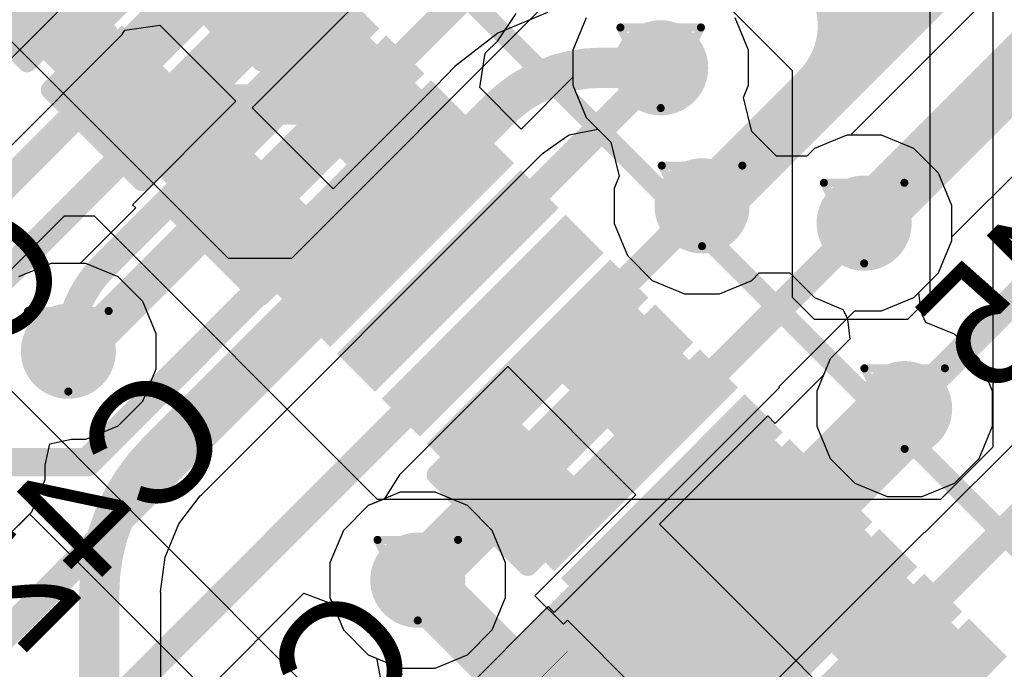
# Model space of a CAD drawing. Header units: inches. Extents: x 0 to 12.2, y 0 to 7.
# Tile 44 of 154: x 1.909 to 2.154, y 1.994 to 2.156. Entities that reach past the tile are written whole.
import ezdxf

# ---------------------------------------------------------------- set-up
doc = ezdxf.new("R2010")
doc.units = ezdxf.units.IN
doc.header["$MEASUREMENT"] = 0
for name, color, linetype in [('Bottom Layer', 5, 'Continuous'), ('Bottom Overlay', 54, 'Continuous'), ('Bottom Paste', 16, 'Continuous'), ('Bottom Solder', 6, 'Continuous'), ('Drill Drawing', 1, 'Continuous'), ('Layer 1', 16, 'Continuous'), ('Layer 2', 76, 'Continuous'), ('Top Layer', 1, 'Continuous'), ('Top Overlay', 2, 'Continuous'), ('Top Paste', 8, 'Continuous'), ('Top Solder', 216, 'Continuous'), ('Via Holes', 16, 'Continuous')]:
    doc.layers.add(name, color=color, linetype=linetype)
doc.styles.add('Arial', font='txt', dxfattribs={"height": 0.2})

# ---------------------------------------------------------------- blocks, each defined once
blk = doc.blocks.new('LQFP_128_EP_14_14__28')
at = {"layer": 'Top Layer'}
for points in [[(-0.02756, -0.26967), (-0.01968, -0.26967), (-0.01968, -0.32873), (-0.02756, -0.32873)], [(-0.01181, -0.26967), (-0.00393, -0.26967), (-0.00393, -0.32873), (-0.01181, -0.32873)], [(0.00393, -0.26967), (0.01181, -0.26967), (0.01181, -0.32873), (0.00393, -0.32873)], [(0.01968, -0.26967), (0.02756, -0.26967), (0.02756, -0.32873), (0.01968, -0.32873)], [(0.03543, -0.26967), (0.04331, -0.26967), (0.04331, -0.32873), (0.03543, -0.32873)], [(0.05116, -0.26967), (0.05904, -0.26967), (0.05904, -0.32873), (0.05116, -0.32873)], [(0.06693, -0.26967), (0.07481, -0.26967), (0.07481, -0.32873), (0.06693, -0.32873)], [(0.08266, -0.26967), (0.09054, -0.26967), (0.09054, -0.32873), (0.08266, -0.32873)], [(0.09842, -0.26967), (0.1063, -0.26967), (0.1063, -0.32873), (0.09842, -0.32873)], [(0.11416, -0.26967), (0.12204, -0.26967), (0.12204, -0.32873), (0.11416, -0.32873)], [(0.12992, -0.26967), (0.1378, -0.26967), (0.1378, -0.32873), (0.12992, -0.32873)], [(0.14566, -0.26967), (0.15354, -0.26967), (0.15354, -0.32873), (0.14566, -0.32873)], [(0.16141, -0.26967), (0.16929, -0.26967), (0.16929, -0.32873), (0.16141, -0.32873)], [(0.17716, -0.26967), (0.18504, -0.26967), (0.18504, -0.32873), (0.17716, -0.32873)], [(0.19291, -0.26967), (0.20079, -0.26967), (0.20079, -0.32873), (0.19291, -0.32873)], [(0.20866, -0.26967), (0.21654, -0.26967), (0.21654, -0.32873), (0.20866, -0.32873)], [(0.22441, -0.26967), (0.23229, -0.26967), (0.23229, -0.32873), (0.22441, -0.32873)], [(0.24016, -0.26967), (0.24804, -0.26967), (0.24804, -0.32873), (0.24016, -0.32873)]]:
    blk.add_hatch(color=1, dxfattribs=at).paths.add_polyline_path(points)
at = {"layer": 'Top Paste'}
for points in [[(-0.02756, -0.26967), (-0.01968, -0.26967), (-0.01968, -0.32873), (-0.02756, -0.32873)], [(-0.01181, -0.26967), (-0.00393, -0.26967), (-0.00393, -0.32873), (-0.01181, -0.32873)], [(0.00393, -0.26967), (0.01181, -0.26967), (0.01181, -0.32873), (0.00393, -0.32873)], [(0.01968, -0.26967), (0.02756, -0.26967), (0.02756, -0.32873), (0.01968, -0.32873)], [(0.03543, -0.26967), (0.04331, -0.26967), (0.04331, -0.32873), (0.03543, -0.32873)], [(0.05116, -0.26967), (0.05904, -0.26967), (0.05904, -0.32873), (0.05116, -0.32873)], [(0.06693, -0.26967), (0.07481, -0.26967), (0.07481, -0.32873), (0.06693, -0.32873)], [(0.08266, -0.26967), (0.09054, -0.26967), (0.09054, -0.32873), (0.08266, -0.32873)], [(0.09842, -0.26967), (0.1063, -0.26967), (0.1063, -0.32873), (0.09842, -0.32873)], [(0.11416, -0.26967), (0.12204, -0.26967), (0.12204, -0.32873), (0.11416, -0.32873)], [(0.12992, -0.26967), (0.1378, -0.26967), (0.1378, -0.32873), (0.12992, -0.32873)], [(0.14566, -0.26967), (0.15354, -0.26967), (0.15354, -0.32873), (0.14566, -0.32873)], [(0.16141, -0.26967), (0.16929, -0.26967), (0.16929, -0.32873), (0.16141, -0.32873)], [(0.17716, -0.26967), (0.18504, -0.26967), (0.18504, -0.32873), (0.17716, -0.32873)], [(0.19291, -0.26967), (0.20079, -0.26967), (0.20079, -0.32873), (0.19291, -0.32873)], [(0.20866, -0.26967), (0.21654, -0.26967), (0.21654, -0.32873), (0.20866, -0.32873)], [(0.22441, -0.26967), (0.23229, -0.26967), (0.23229, -0.32873), (0.22441, -0.32873)], [(0.24016, -0.26967), (0.24804, -0.26967), (0.24804, -0.32873), (0.24016, -0.32873)]]:
    blk.add_hatch(color=8, dxfattribs=at).paths.add_polyline_path(points)
at = {"layer": 'Top Solder'}
for points in [[(-0.04606, -0.26692), (-0.03268, -0.26692), (-0.03268, -0.33148), (-0.04606, -0.33148)], [(-0.03031, -0.26692), (-0.01693, -0.26692), (-0.01693, -0.33148), (-0.03031, -0.33148)], [(-0.01456, -0.26692), (-0.00118, -0.26692), (-0.00118, -0.33148), (-0.01456, -0.33148)], [(0.00118, -0.26692), (0.01456, -0.26692), (0.01456, -0.33148), (0.00118, -0.33148)], [(0.01693, -0.26692), (0.03031, -0.26692), (0.03031, -0.33148), (0.01693, -0.33148)], [(0.03268, -0.26692), (0.04606, -0.26692), (0.04606, -0.33148), (0.03268, -0.33148)], [(0.04841, -0.26692), (0.06179, -0.26692), (0.06179, -0.33148), (0.04841, -0.33148)], [(0.06418, -0.26692), (0.07756, -0.26692), (0.07756, -0.33148), (0.06418, -0.33148)], [(0.07991, -0.26692), (0.09329, -0.26692), (0.09329, -0.33148), (0.07991, -0.33148)], [(0.09567, -0.26692), (0.10905, -0.26692), (0.10905, -0.33148), (0.09567, -0.33148)], [(0.11141, -0.26692), (0.12479, -0.26692), (0.12479, -0.33148), (0.11141, -0.33148)], [(0.12717, -0.26692), (0.14055, -0.26692), (0.14055, -0.33148), (0.12717, -0.33148)], [(0.14291, -0.26692), (0.15629, -0.26692), (0.15629, -0.33148), (0.14291, -0.33148)], [(0.15866, -0.26692), (0.17204, -0.26692), (0.17204, -0.33148), (0.15866, -0.33148)], [(0.17441, -0.26692), (0.18779, -0.26692), (0.18779, -0.33148), (0.17441, -0.33148)], [(0.19016, -0.26692), (0.20354, -0.26692), (0.20354, -0.33148), (0.19016, -0.33148)], [(0.20591, -0.26692), (0.21929, -0.26692), (0.21929, -0.33148), (0.20591, -0.33148)], [(0.22166, -0.26692), (0.23504, -0.26692), (0.23504, -0.33148), (0.22166, -0.33148)], [(0.23741, -0.26692), (0.25079, -0.26692), (0.25079, -0.33148), (0.23741, -0.33148)]]:
    blk.add_hatch(color=216, dxfattribs=at).paths.add_polyline_path(points)
at = {"layer": 'Top Overlay', "const_width": 0.005}
blk.add_lwpolyline([(-0.24606, -0.24606), (0.24606, -0.24606)], dxfattribs=at)
blk = doc.blocks.new('R___0402_B_143')
at = {"layer": 'Bottom Layer'}
for points in [[(-0.0095, 0.0125), (-0.0095, -0.0125), (-0.0275, -0.0125), (-0.0275, 0.0125)], [(0.0275, 0.0125), (0.0275, -0.0125), (0.0095, -0.0125), (0.0095, 0.0125)]]:
    blk.add_hatch(color=5, dxfattribs=at).paths.add_polyline_path(points)
at = {"layer": 'Bottom Paste'}
for points in [[(-0.0095, 0.0125), (-0.0095, -0.0125), (-0.0275, -0.0125), (-0.0275, 0.0125)], [(0.0275, 0.0125), (0.0275, -0.0125), (0.0095, -0.0125), (0.0095, 0.0125)]]:
    blk.add_hatch(color=16, dxfattribs=at).paths.add_polyline_path(points)
at = {"layer": 'Bottom Solder'}
for points in [[(-0.00733, 0.01467), (-0.00733, -0.01467), (-0.02967, -0.01467), (-0.02967, 0.01467)], [(0.02967, 0.01467), (0.02967, -0.01467), (0.00733, -0.01467), (0.00733, 0.01467)]]:
    blk.add_hatch(color=6, dxfattribs=at).paths.add_polyline_path(points)
at = {"layer": 'Bottom Overlay'}
for points, const_width in [([(-0.031, 0.016), (0.031, 0.016)], 0.005), ([(-0.031, 0.016), (-0.031, -0.016)], 0.005), ([(0.031, 0.016), (0.031, -0.016)], 0.005), ([(-0.032, 0.017), (0.032, 0.017)], 0.000127), ([(-0.031, -0.016), (0.031, -0.016)], 0.005)]:
    blk.add_lwpolyline(points, dxfattribs=dict(at, const_width=const_width))
for points, const_width in [([(-0.03225, 0.016, 1), (-0.02975, 0.016, 1)], 0.0025), ([(-0.03225, 0.016, 1), (-0.02975, 0.016, 1)], 0.0025), ([(0.02975, 0.016, 1), (0.03225, 0.016, 1)], 0.0025), ([(0.02975, 0.016, 1), (0.03225, 0.016, 1)], 0.0025), ([(-0.03203, 0.017, 1), (-0.03197, 0.017, 1)], 0.0000635), ([(0.03197, 0.017, 1), (0.03203, 0.017, 1)], 0.0000635), ([(-0.03225, -0.016, 1), (-0.02975, -0.016, 1)], 0.0025), ([(-0.03225, -0.016, 1), (-0.02975, -0.016, 1)], 0.0025), ([(0.02975, -0.016, 1), (0.03225, -0.016, 1)], 0.0025), ([(0.02975, -0.016, 1), (0.03225, -0.016, 1)], 0.0025)]:
    blk.add_lwpolyline(points, format="xyb", close=True, dxfattribs=dict(at, const_width=const_width))
blk = doc.blocks.new('R___0402_B_145')
at = {"layer": 'Bottom Layer'}
for points in [[(-0.0095, 0.0125), (-0.0095, -0.0125), (-0.0275, -0.0125), (-0.0275, 0.0125)], [(0.0275, 0.0125), (0.0275, -0.0125), (0.0095, -0.0125), (0.0095, 0.0125)]]:
    blk.add_hatch(color=5, dxfattribs=at).paths.add_polyline_path(points)
at = {"layer": 'Bottom Paste'}
for points in [[(-0.0095, 0.0125), (-0.0095, -0.0125), (-0.0275, -0.0125), (-0.0275, 0.0125)], [(0.0275, 0.0125), (0.0275, -0.0125), (0.0095, -0.0125), (0.0095, 0.0125)]]:
    blk.add_hatch(color=16, dxfattribs=at).paths.add_polyline_path(points)
at = {"layer": 'Bottom Solder'}
for points in [[(-0.00733, 0.01467), (-0.00733, -0.01467), (-0.02967, -0.01467), (-0.02967, 0.01467)], [(0.02967, 0.01467), (0.02967, -0.01467), (0.00733, -0.01467), (0.00733, 0.01467)]]:
    blk.add_hatch(color=6, dxfattribs=at).paths.add_polyline_path(points)
at = {"layer": 'Bottom Overlay'}
for points, const_width in [([(-0.031, 0.016), (0.031, 0.016)], 0.005), ([(-0.031, 0.016), (-0.031, -0.016)], 0.005), ([(0.031, 0.016), (0.031, -0.016)], 0.005), ([(-0.032, 0.017), (0.032, 0.017)], 0.000127), ([(-0.031, -0.016), (0.031, -0.016)], 0.005)]:
    blk.add_lwpolyline(points, dxfattribs=dict(at, const_width=const_width))
for points, const_width in [([(-0.03225, 0.016, 1), (-0.02975, 0.016, 1)], 0.0025), ([(-0.03225, 0.016, 1), (-0.02975, 0.016, 1)], 0.0025), ([(0.02975, 0.016, 1), (0.03225, 0.016, 1)], 0.0025), ([(0.02975, 0.016, 1), (0.03225, 0.016, 1)], 0.0025), ([(-0.03203, 0.017, 1), (-0.03197, 0.017, 1)], 0.0000635), ([(0.03197, 0.017, 1), (0.03203, 0.017, 1)], 0.0000635), ([(-0.03225, -0.016, 1), (-0.02975, -0.016, 1)], 0.0025), ([(-0.03225, -0.016, 1), (-0.02975, -0.016, 1)], 0.0025), ([(0.02975, -0.016, 1), (0.03225, -0.016, 1)], 0.0025), ([(0.02975, -0.016, 1), (0.03225, -0.016, 1)], 0.0025)]:
    blk.add_lwpolyline(points, format="xyb", close=True, dxfattribs=dict(at, const_width=const_width))
blk = doc.blocks.new('C___0402_B_309')
at = {"layer": 'Bottom Layer'}
for points in [[(-0.0095, 0.0125), (-0.0095, -0.0125), (-0.0275, -0.0125), (-0.0275, 0.0125)], [(0.0275, 0.0125), (0.0275, -0.0125), (0.0095, -0.0125), (0.0095, 0.0125)]]:
    blk.add_hatch(color=5, dxfattribs=at).paths.add_polyline_path(points)
at = {"layer": 'Bottom Paste'}
for points in [[(-0.0095, 0.0125), (-0.0095, -0.0125), (-0.0275, -0.0125), (-0.0275, 0.0125)], [(0.0275, 0.0125), (0.0275, -0.0125), (0.0095, -0.0125), (0.0095, 0.0125)]]:
    blk.add_hatch(color=16, dxfattribs=at).paths.add_polyline_path(points)
at = {"layer": 'Bottom Solder'}
for points in [[(-0.00714, 0.01486), (-0.00714, -0.01486), (-0.02986, -0.01486), (-0.02986, 0.01486)], [(0.02986, 0.01486), (0.02986, -0.01486), (0.00714, -0.01486), (0.00714, 0.01486)]]:
    blk.add_hatch(color=6, dxfattribs=at).paths.add_polyline_path(points)
at = {"layer": 'Bottom Overlay', "const_width": 0.005}
for points in [[(-0.031, 0.016), (-0.011, 0.016)], [(-0.031, 0.016), (-0.031, -0.016)], [(0.011, 0.016), (0.031, 0.016)], [(0.031, 0.016), (0.031, -0.016)], [(-0.031, -0.016), (-0.011, -0.016)], [(0.011, -0.016), (0.031, -0.016)]]:
    blk.add_lwpolyline(points, dxfattribs=at)
at = {"layer": 'Bottom Overlay', "const_width": 0.0025}
for points in [[(-0.03225, 0.016, 1), (-0.02975, 0.016, 1)], [(-0.03225, 0.016, 1), (-0.02975, 0.016, 1)], [(-0.01225, 0.016, 1), (-0.00975, 0.016, 1)], [(0.00975, 0.016, 1), (0.01225, 0.016, 1)], [(0.02975, 0.016, 1), (0.03225, 0.016, 1)], [(0.02975, 0.016, 1), (0.03225, 0.016, 1)], [(-0.03225, -0.016, 1), (-0.02975, -0.016, 1)], [(-0.03225, -0.016, 1), (-0.02975, -0.016, 1)], [(-0.01225, -0.016, 1), (-0.00975, -0.016, 1)], [(0.00975, -0.016, 1), (0.01225, -0.016, 1)], [(0.02975, -0.016, 1), (0.03225, -0.016, 1)], [(0.02975, -0.016, 1), (0.03225, -0.016, 1)]]:
    blk.add_lwpolyline(points, format="xyb", close=True, dxfattribs=at)
blk = doc.blocks.new('C___0402_B_310')
at = {"layer": 'Bottom Layer'}
for points in [[(-0.0095, 0.0125), (-0.0095, -0.0125), (-0.0275, -0.0125), (-0.0275, 0.0125)], [(0.0275, 0.0125), (0.0275, -0.0125), (0.0095, -0.0125), (0.0095, 0.0125)]]:
    blk.add_hatch(color=5, dxfattribs=at).paths.add_polyline_path(points)
at = {"layer": 'Bottom Paste'}
for points in [[(-0.0095, 0.0125), (-0.0095, -0.0125), (-0.0275, -0.0125), (-0.0275, 0.0125)], [(0.0275, 0.0125), (0.0275, -0.0125), (0.0095, -0.0125), (0.0095, 0.0125)]]:
    blk.add_hatch(color=16, dxfattribs=at).paths.add_polyline_path(points)
at = {"layer": 'Bottom Solder'}
for points in [[(-0.00714, 0.01486), (-0.00714, -0.01486), (-0.02986, -0.01486), (-0.02986, 0.01486)], [(0.02986, 0.01486), (0.02986, -0.01486), (0.00714, -0.01486), (0.00714, 0.01486)]]:
    blk.add_hatch(color=6, dxfattribs=at).paths.add_polyline_path(points)
at = {"layer": 'Bottom Overlay', "const_width": 0.005}
for points in [[(-0.031, 0.016), (-0.011, 0.016)], [(-0.031, 0.016), (-0.031, -0.016)], [(0.011, 0.016), (0.031, 0.016)], [(0.031, 0.016), (0.031, -0.016)], [(-0.031, -0.016), (-0.011, -0.016)], [(0.011, -0.016), (0.031, -0.016)]]:
    blk.add_lwpolyline(points, dxfattribs=at)
at = {"layer": 'Bottom Overlay', "const_width": 0.0025}
for points in [[(-0.03225, 0.016, 1), (-0.02975, 0.016, 1)], [(-0.03225, 0.016, 1), (-0.02975, 0.016, 1)], [(-0.01225, 0.016, 1), (-0.00975, 0.016, 1)], [(0.00975, 0.016, 1), (0.01225, 0.016, 1)], [(0.02975, 0.016, 1), (0.03225, 0.016, 1)], [(0.02975, 0.016, 1), (0.03225, 0.016, 1)], [(-0.03225, -0.016, 1), (-0.02975, -0.016, 1)], [(-0.03225, -0.016, 1), (-0.02975, -0.016, 1)], [(-0.01225, -0.016, 1), (-0.00975, -0.016, 1)], [(0.00975, -0.016, 1), (0.01225, -0.016, 1)], [(0.02975, -0.016, 1), (0.03225, -0.016, 1)], [(0.02975, -0.016, 1), (0.03225, -0.016, 1)]]:
    blk.add_lwpolyline(points, format="xyb", close=True, dxfattribs=at)
blk = doc.blocks.new('C___0402_B_311')
at = {"layer": 'Bottom Layer'}
for points in [[(-0.0095, 0.0125), (-0.0095, -0.0125), (-0.0275, -0.0125), (-0.0275, 0.0125)], [(0.0275, 0.0125), (0.0275, -0.0125), (0.0095, -0.0125), (0.0095, 0.0125)]]:
    blk.add_hatch(color=5, dxfattribs=at).paths.add_polyline_path(points)
at = {"layer": 'Bottom Paste'}
for points in [[(-0.0095, 0.0125), (-0.0095, -0.0125), (-0.0275, -0.0125), (-0.0275, 0.0125)], [(0.0275, 0.0125), (0.0275, -0.0125), (0.0095, -0.0125), (0.0095, 0.0125)]]:
    blk.add_hatch(color=16, dxfattribs=at).paths.add_polyline_path(points)
at = {"layer": 'Bottom Solder'}
for points in [[(-0.00714, 0.01486), (-0.00714, -0.01486), (-0.02986, -0.01486), (-0.02986, 0.01486)], [(0.02986, 0.01486), (0.02986, -0.01486), (0.00714, -0.01486), (0.00714, 0.01486)]]:
    blk.add_hatch(color=6, dxfattribs=at).paths.add_polyline_path(points)
at = {"layer": 'Bottom Overlay', "const_width": 0.005}
for points in [[(-0.011, 0.016), (-0.031, 0.016)], [(-0.031, -0.016), (-0.031, 0.016)], [(0.031, 0.016), (0.011, 0.016)], [(0.031, -0.016), (0.031, 0.016)], [(-0.011, -0.016), (-0.031, -0.016)], [(0.031, -0.016), (0.011, -0.016)]]:
    blk.add_lwpolyline(points, dxfattribs=at)
at = {"layer": 'Bottom Overlay', "const_width": 0.0025}
for points in [[(-0.03225, 0.016, 1), (-0.02975, 0.016, 1)], [(-0.03225, 0.016, 1), (-0.02975, 0.016, 1)], [(-0.01225, 0.016, 1), (-0.00975, 0.016, 1)], [(0.00975, 0.016, 1), (0.01225, 0.016, 1)], [(0.02975, 0.016, 1), (0.03225, 0.016, 1)], [(0.02975, 0.016, 1), (0.03225, 0.016, 1)], [(-0.03225, -0.016, 1), (-0.02975, -0.016, 1)], [(-0.03225, -0.016, 1), (-0.02975, -0.016, 1)], [(-0.01225, -0.016, 1), (-0.00975, -0.016, 1)], [(0.00975, -0.016, 1), (0.01225, -0.016, 1)], [(0.02975, -0.016, 1), (0.03225, -0.016, 1)], [(0.02975, -0.016, 1), (0.03225, -0.016, 1)]]:
    blk.add_lwpolyline(points, format="xyb", close=True, dxfattribs=at)
blk = doc.blocks.new('C___0402_B_313')
at = {"layer": 'Bottom Layer'}
for points in [[(-0.0095, 0.0125), (-0.0095, -0.0125), (-0.0275, -0.0125), (-0.0275, 0.0125)], [(0.0275, 0.0125), (0.0275, -0.0125), (0.0095, -0.0125), (0.0095, 0.0125)]]:
    blk.add_hatch(color=5, dxfattribs=at).paths.add_polyline_path(points)
at = {"layer": 'Bottom Paste'}
for points in [[(-0.0095, 0.0125), (-0.0095, -0.0125), (-0.0275, -0.0125), (-0.0275, 0.0125)], [(0.0275, 0.0125), (0.0275, -0.0125), (0.0095, -0.0125), (0.0095, 0.0125)]]:
    blk.add_hatch(color=16, dxfattribs=at).paths.add_polyline_path(points)
at = {"layer": 'Bottom Solder'}
for points in [[(-0.00714, 0.01486), (-0.00714, -0.01486), (-0.02986, -0.01486), (-0.02986, 0.01486)], [(0.02986, 0.01486), (0.02986, -0.01486), (0.00714, -0.01486), (0.00714, 0.01486)]]:
    blk.add_hatch(color=6, dxfattribs=at).paths.add_polyline_path(points)
at = {"layer": 'Bottom Overlay', "const_width": 0.005}
for points in [[(-0.011, 0.016), (-0.031, 0.016)], [(-0.031, -0.016), (-0.031, 0.016)], [(0.031, 0.016), (0.011, 0.016)], [(0.031, -0.016), (0.031, 0.016)], [(-0.011, -0.016), (-0.031, -0.016)], [(0.031, -0.016), (0.011, -0.016)]]:
    blk.add_lwpolyline(points, dxfattribs=at)
at = {"layer": 'Bottom Overlay', "const_width": 0.0025}
for points in [[(-0.03225, 0.016, 1), (-0.02975, 0.016, 1)], [(-0.03225, 0.016, 1), (-0.02975, 0.016, 1)], [(-0.01225, 0.016, 1), (-0.00975, 0.016, 1)], [(0.00975, 0.016, 1), (0.01225, 0.016, 1)], [(0.02975, 0.016, 1), (0.03225, 0.016, 1)], [(0.02975, 0.016, 1), (0.03225, 0.016, 1)], [(-0.03225, -0.016, 1), (-0.02975, -0.016, 1)], [(-0.03225, -0.016, 1), (-0.02975, -0.016, 1)], [(-0.01225, -0.016, 1), (-0.00975, -0.016, 1)], [(0.00975, -0.016, 1), (0.01225, -0.016, 1)], [(0.02975, -0.016, 1), (0.03225, -0.016, 1)], [(0.02975, -0.016, 1), (0.03225, -0.016, 1)]]:
    blk.add_lwpolyline(points, format="xyb", close=True, dxfattribs=at)
blk = doc.blocks.new('C___0402_B_316')
at = {"layer": 'Bottom Layer'}
for points in [[(-0.0095, 0.0125), (-0.0095, -0.0125), (-0.0275, -0.0125), (-0.0275, 0.0125)], [(0.0275, 0.0125), (0.0275, -0.0125), (0.0095, -0.0125), (0.0095, 0.0125)]]:
    blk.add_hatch(color=5, dxfattribs=at).paths.add_polyline_path(points)
at = {"layer": 'Bottom Paste'}
for points in [[(-0.0095, 0.0125), (-0.0095, -0.0125), (-0.0275, -0.0125), (-0.0275, 0.0125)], [(0.0275, 0.0125), (0.0275, -0.0125), (0.0095, -0.0125), (0.0095, 0.0125)]]:
    blk.add_hatch(color=16, dxfattribs=at).paths.add_polyline_path(points)
at = {"layer": 'Bottom Solder'}
for points in [[(-0.00714, 0.01486), (-0.00714, -0.01486), (-0.02986, -0.01486), (-0.02986, 0.01486)], [(0.02986, 0.01486), (0.02986, -0.01486), (0.00714, -0.01486), (0.00714, 0.01486)]]:
    blk.add_hatch(color=6, dxfattribs=at).paths.add_polyline_path(points)
at = {"layer": 'Bottom Overlay', "const_width": 0.005}
for points in [[(-0.031, 0.016), (-0.011, 0.016)], [(-0.031, 0.016), (-0.031, -0.016)], [(0.011, 0.016), (0.031, 0.016)], [(0.031, 0.016), (0.031, -0.016)], [(-0.031, -0.016), (-0.011, -0.016)], [(0.011, -0.016), (0.031, -0.016)]]:
    blk.add_lwpolyline(points, dxfattribs=at)
at = {"layer": 'Bottom Overlay', "const_width": 0.0025}
for points in [[(-0.03225, 0.016, 1), (-0.02975, 0.016, 1)], [(-0.03225, 0.016, 1), (-0.02975, 0.016, 1)], [(-0.01225, 0.016, 1), (-0.00975, 0.016, 1)], [(0.00975, 0.016, 1), (0.01225, 0.016, 1)], [(0.02975, 0.016, 1), (0.03225, 0.016, 1)], [(0.02975, 0.016, 1), (0.03225, 0.016, 1)], [(-0.03225, -0.016, 1), (-0.02975, -0.016, 1)], [(-0.03225, -0.016, 1), (-0.02975, -0.016, 1)], [(-0.01225, -0.016, 1), (-0.00975, -0.016, 1)], [(0.00975, -0.016, 1), (0.01225, -0.016, 1)], [(0.02975, -0.016, 1), (0.03225, -0.016, 1)], [(0.02975, -0.016, 1), (0.03225, -0.016, 1)]]:
    blk.add_lwpolyline(points, format="xyb", close=True, dxfattribs=at)

msp = doc.modelspace()

# ---------------------------------------------------------------- hatches: boundary and pattern name
at = {"layer": 'Bottom Layer'}
h = msp.add_hatch(color=5, dxfattribs=at)
edge = h.paths.add_edge_path()
edge.add_arc((2.06869, 2.14361), 0.01181, 0, 360)
h = msp.add_hatch(color=5, dxfattribs=at)
edge = h.paths.add_edge_path()
edge.add_arc((2.07897, 2.10934), 0.01181, 0, 360)
h = msp.add_hatch(color=5, dxfattribs=at)
edge = h.paths.add_edge_path()
edge.add_arc((2.11924, 2.10506), 0.01181, 0, 360)
h = msp.add_hatch(color=5, dxfattribs=at)
edge = h.paths.add_edge_path()
edge.add_arc((1.92154, 2.07325), 0.01181, 0, 360)
h = msp.add_hatch(color=5, dxfattribs=at)
edge = h.paths.add_edge_path()
edge.add_arc((2.1293, 2.05901), 0.01181, 0, 360)
h = msp.add_hatch(color=5, dxfattribs=at)
edge = h.paths.add_edge_path()
edge.add_arc((2.00835, 2.01643), 0.01181, 0, 360)
at = {"layer": 'Layer 1'}
h = msp.add_hatch(color=16, dxfattribs=at)
edge = h.paths.add_edge_path()
edge.add_arc((2.06869, 2.14361), 0.01181, 0, 360)
h = msp.add_hatch(color=16, dxfattribs=at)
edge = h.paths.add_edge_path()
edge.add_arc((2.07897, 2.10934), 0.01181, 0, 360)
h = msp.add_hatch(color=16, dxfattribs=at)
edge = h.paths.add_edge_path()
edge.add_arc((2.11924, 2.10506), 0.01181, 0, 360)
h = msp.add_hatch(color=16, dxfattribs=at)
edge = h.paths.add_edge_path()
edge.add_arc((1.92154, 2.07325), 0.01181, 0, 360)
h = msp.add_hatch(color=16, dxfattribs=at)
edge = h.paths.add_edge_path()
edge.add_arc((2.1293, 2.05901), 0.01181, 0, 360)
h = msp.add_hatch(color=16, dxfattribs=at)
edge = h.paths.add_edge_path()
edge.add_arc((2.00835, 2.01643), 0.01181, 0, 360)
at = {"layer": 'Layer 2'}
h = msp.add_hatch(color=76, dxfattribs=at)
edge = h.paths.add_edge_path()
edge.add_arc((2.06869, 2.14361), 0.01181, 0, 360)
h = msp.add_hatch(color=76, dxfattribs=at)
edge = h.paths.add_edge_path()
edge.add_arc((2.07897, 2.10934), 0.01181, 0, 360)
h = msp.add_hatch(color=76, dxfattribs=at)
edge = h.paths.add_edge_path()
edge.add_arc((2.11924, 2.10506), 0.01181, 0, 360)
h = msp.add_hatch(color=76, dxfattribs=at)
edge = h.paths.add_edge_path()
edge.add_arc((1.92154, 2.07325), 0.01181, 0, 360)
h = msp.add_hatch(color=76, dxfattribs=at)
edge = h.paths.add_edge_path()
edge.add_arc((2.1293, 2.05901), 0.01181, 0, 360)
h = msp.add_hatch(color=76, dxfattribs=at)
edge = h.paths.add_edge_path()
edge.add_arc((2.00835, 2.01643), 0.01181, 0, 360)
at = {"layer": 'Top Layer'}
h = msp.add_hatch(color=1, dxfattribs=at)
edge = h.paths.add_edge_path()
edge.add_arc((2.06869, 2.14361), 0.01181, 0, 360)
h = msp.add_hatch(color=1, dxfattribs=at)
edge = h.paths.add_edge_path()
edge.add_arc((2.07897, 2.10934), 0.01181, 0, 360)
h = msp.add_hatch(color=1, dxfattribs=at)
edge = h.paths.add_edge_path()
edge.add_arc((2.11924, 2.10506), 0.01181, 0, 360)
h = msp.add_hatch(color=1, dxfattribs=at)
edge = h.paths.add_edge_path()
edge.add_arc((1.92154, 2.07325), 0.01181, 0, 360)
h = msp.add_hatch(color=1, dxfattribs=at)
edge = h.paths.add_edge_path()
edge.add_arc((2.1293, 2.05901), 0.01181, 0, 360)
msp.add_hatch(color=1, dxfattribs=at).paths.add_polyline_path([(2.03198, 1.92314), (2.12857, 2.01973), (2.08959, 2.05871), (1.993, 1.96212)])
h = msp.add_hatch(color=1, dxfattribs=at)
edge = h.paths.add_edge_path()
edge.add_arc((2.00835, 2.01643), 0.01181, 0, 360)
at = {"layer": 'Via Holes'}
h = msp.add_hatch(color=7, dxfattribs=at)
edge = h.paths.add_edge_path()
edge.add_arc((2.06869, 2.14361), 0.00591, 0, 360)
h = msp.add_hatch(color=7, dxfattribs=at)
edge = h.paths.add_edge_path()
edge.add_arc((2.07897, 2.10934), 0.00591, 0, 360)
h = msp.add_hatch(color=7, dxfattribs=at)
edge = h.paths.add_edge_path()
edge.add_arc((2.11924, 2.10506), 0.00591, 0, 360)
h = msp.add_hatch(color=7, dxfattribs=at)
edge = h.paths.add_edge_path()
edge.add_arc((1.92154, 2.07325), 0.00591, 0, 360)
h = msp.add_hatch(color=7, dxfattribs=at)
edge = h.paths.add_edge_path()
edge.add_arc((2.1293, 2.05901), 0.00591, 0, 360)
h = msp.add_hatch(color=7, dxfattribs=at)
edge = h.paths.add_edge_path()
edge.add_arc((2.00835, 2.01643), 0.00591, 0, 360)

# ---------------------------------------------------------------- linework, layer by layer
at = {"layer": 'Bottom Layer'}
for p, q in [((1.92406, 2.16267), (1.86274, 2.10135)), ((1.9672, 2.13368), (1.99287, 2.15934)), ((2.04058, 2.1573), (2.02821, 2.15218)), ((1.93488, 2.15186), (1.93561, 2.15296)), ((1.93561, 2.15296), (1.94427, 2.1542)), ((1.94427, 2.1542), (1.96317, 2.13529)), ((1.87382, 2.0908), (1.93488, 2.15186)), ((2.02821, 2.15218), (2.0176, 2.14403)), ((2.0176, 2.14403), (2.01275, 2.13898)), ((2.0176, 2.14403), (2.0176, 2.14403)), ((2.01275, 2.13898), (1.98732, 2.11356)), ((1.96317, 2.13529), (1.93751, 2.10963)), ((1.98732, 2.11356), (1.9672, 2.13368)), ((2.04592, 2.12693), (2.0531, 2.12836)), ((2.0531, 2.12836), (2.05634, 2.12512)), ((2.03933, 2.1223), (2.04474, 2.12614)), ((2.04474, 2.12614), (2.04592, 2.12693)), ((2.05634, 2.12512), (2.0584, 2.11669)), ((2.03438, 2.11735), (2.03933, 2.1223)), ((1.95454, 2.03751), (2.03438, 2.11735)), ((2.0584, 2.11669), (2.05716, 2.11368)), ((2.05716, 2.11368), (2.05716, 2.105)), ((1.9383, 2.10885), (1.92451, 2.09506)), ((1.93751, 2.10963), (1.9383, 2.10885)), ((2.05716, 2.105), (2.06048, 2.09698)), ((2.06048, 2.09698), (2.06661, 2.09085)), ((1.9172, 2.09506), (1.90918, 2.09174)), ((1.92451, 2.09506), (1.9172, 2.09506)), ((2.09132, 2.09085), (2.09318, 2.0927)), ((2.09318, 2.0927), (2.10075, 2.09271)), ((2.10075, 2.09271), (2.10689, 2.08657)), ((2.06661, 2.09085), (2.07463, 2.08753)), ((2.0833, 2.08753), (2.09132, 2.09085)), ((2.07463, 2.08753), (2.0833, 2.08753)), ((2.10689, 2.08657), (2.11395, 2.08365)), ((2.11395, 2.08365), (2.1149, 2.0817)), ((2.1149, 2.0817), (2.11521, 2.08055)), ((2.11521, 2.08055), (2.1157, 2.07625)), ((2.1157, 2.07625), (2.11081, 2.07136)), ((2.03071, 2.06947), (2.00384, 2.0426)), ((2.06253, 2.03765), (2.03071, 2.06947)), ((2.11081, 2.07136), (2.10913, 2.06732)), ((2.10913, 2.06732), (2.09715, 2.05534)), ((2.0953, 2.05719), (2.06843, 2.03032)), ((2.09715, 2.05534), (2.0953, 2.05719)), ((2.00384, 2.0426), (1.99998, 2.03657)), ((2.00384, 2.0426), (2.00384, 2.0426)), ((2.03745, 2.01257), (2.06253, 2.03765)), ((1.94901, 2.03045), (1.9543, 2.03735)), ((1.9543, 2.03735), (1.95452, 2.03749)), ((1.95452, 2.03749), (1.95453, 2.0375)), ((1.95453, 2.0375), (1.95454, 2.03751)), ((1.99998, 2.03657), (1.996, 2.03493)), ((1.996, 2.03493), (1.98986, 2.02879)), ((1.94557, 2.02216), (1.94901, 2.03045)), ((2.06843, 2.03032), (2.09799, 2.00076)), ((1.98986, 2.02879), (1.98654, 2.02077)), ((1.94444, 2.01352), (1.94557, 2.02216)), ((1.98654, 2.02077), (1.98654, 2.0121)), ((1.94449, 2.01325), (1.94444, 2.01352)), ((1.94449, 1.96573), (1.94449, 2.01325)), ((1.98654, 2.0121), (1.98986, 2.00408)), ((2.04451, 2.00551), (2.03745, 2.01257)), ((2.04553, 2.00653), (2.04451, 2.00551)), ((2.07735, 1.97471), (2.04553, 2.00653)), ((1.98986, 2.00408), (1.996, 1.99794)), ((2.09799, 2.00076), (2.12981, 1.96894)), ((1.996, 1.99794), (2.00401, 1.99462)), ((2.00401, 1.99462), (2.00438, 1.99283))]:
    msp.add_line(p, q, dxfattribs=at)
for points, const_width in [([(1.96634, 2.16077), (1.99684, 2.19127)], 0.015), ([(2.11586, 2.145), (2.14075, 2.1699)], 0.015), ([(2.08019, 2.10934), (2.11586, 2.145)], 0.015), ([(2.05385, 2.14361), (2.06869, 2.14361)], 0.01), ([(1.93736, 2.13565), (1.93983, 2.13318)], 0.01), ([(1.94372, 2.04833), (2.02851, 2.13312)], 0.01), ([(1.94549, 2.13318), (1.94681, 2.1345)], 0.01), ([(1.94681, 2.1345), (1.98092, 2.1345)], 0.01), ([(1.98119, 2.13423), (1.98276, 2.13579)], 0.007), ([(1.98276, 2.13579), (1.99054, 2.13579)], 0.007), ([(1.99054, 2.13579), (1.99302, 2.13332)], 0.007), ([(1.93983, 2.13318), (1.94549, 2.13318)], 0.007), ([(1.94549, 2.13318), (1.94761, 2.13318)], 0.007), ([(1.94761, 2.13318), (1.94866, 2.13423)], 0.007), ([(1.92293, 2.07185), (1.95972, 2.10864)], 0.01), ([(1.95972, 2.10864), (1.96537, 2.10864)], 0.01), ([(1.96537, 2.10864), (1.96685, 2.10716)], 0.01), ([(2.10153, 2.03087), (2.12866, 2.05801)], 0.02), ([(2.00835, 2.01643), (2.03072, 2.0388)], 0.015), ([(2.09591, 2.02987), (2.18394, 1.94184)], 0.015), ([(2.09375, 2.03187), (2.09391, 2.03187)], 0.007), ([(2.00835, 2.01643), (2.0478, 1.97698)], 0.015), ([(1.9292, 1.94545), (1.9292, 2.01325)], 0.01)]:
    msp.add_lwpolyline(points, dxfattribs=dict(at, const_width=const_width))
for points, const_width in [([(2.10836, 2.17065, -0.414214), (2.10836, 2.13755)], 0.015), ([(2.02851, 2.13312, -0.198912), (2.05385, 2.14361)], 0.01), ([(1.9292, 2.01325, -0.198783), (1.9437, 2.04831)], 0.01), ([(1.9437, 2.04831, -0.000124), (1.94372, 2.04833)], 0.01)]:
    msp.add_lwpolyline(points, format="xyb", dxfattribs=dict(at, const_width=const_width))
for points, const_width in [([(1.96259, 2.16077, 1), (1.97009, 2.16077, 1)], 0.0075), ([(2.11211, 2.145, 1), (2.11961, 2.145, 1)], 0.0075), ([(2.11211, 2.145, 1), (2.11961, 2.145, 1)], 0.0075), ([(2.05135, 2.14361, 1), (2.05635, 2.14361, 1)], 0.005), ([(2.05135, 2.14361, 1), (2.05635, 2.14361, 1)], 0.005), ([(2.06619, 2.14361, 1), (2.07119, 2.14361, 1)], 0.005), ([(2.10461, 2.13755, 1), (2.11211, 2.13755, 1)], 0.0075), ([(1.93486, 2.13565, 1), (1.93986, 2.13565, 1)], 0.005), ([(1.93733, 2.13318, 1), (1.94233, 2.13318, 1)], 0.005), ([(1.94299, 2.13318, 1), (1.94799, 2.13318, 1)], 0.005), ([(1.94431, 2.1345, 1), (1.94931, 2.1345, 1)], 0.005), ([(1.94431, 2.1345, 1), (1.94931, 2.1345, 1)], 0.005), ([(1.97842, 2.1345, 1), (1.98342, 2.1345, 1)], 0.005), ([(1.98101, 2.13579, 1), (1.98451, 2.13579, 1)], 0.0035), ([(1.98101, 2.13579, 1), (1.98451, 2.13579, 1)], 0.0035), ([(1.98879, 2.13579, 1), (1.99229, 2.13579, 1)], 0.0035), ([(1.98879, 2.13579, 1), (1.99229, 2.13579, 1)], 0.0035), ([(2.02601, 2.13312, 1), (2.03101, 2.13312, 1)], 0.005), ([(2.02601, 2.13312, 1), (2.03101, 2.13312, 1)], 0.005), ([(1.93808, 2.13318, 1), (1.94158, 2.13318, 1)], 0.0035), ([(1.94374, 2.13318, 1), (1.94724, 2.13318, 1)], 0.0035), ([(1.94374, 2.13318, 1), (1.94724, 2.13318, 1)], 0.0035), ([(1.94586, 2.13318, 1), (1.94936, 2.13318, 1)], 0.0035), ([(1.94586, 2.13318, 1), (1.94936, 2.13318, 1)], 0.0035), ([(1.94691, 2.13423, 1), (1.95041, 2.13423, 1)], 0.0035), ([(1.97944, 2.13423, 1), (1.98294, 2.13423, 1)], 0.0035), ([(1.99127, 2.13332, 1), (1.99477, 2.13332, 1)], 0.0035), ([(2.07644, 2.10934, 1), (2.08394, 2.10934, 1)], 0.0075), ([(1.95722, 2.10864, 1), (1.96222, 2.10864, 1)], 0.005), ([(1.95722, 2.10864, 1), (1.96222, 2.10864, 1)], 0.005), ([(1.96287, 2.10864, 1), (1.96787, 2.10864, 1)], 0.005), ([(1.96287, 2.10864, 1), (1.96787, 2.10864, 1)], 0.005), ([(1.96435, 2.10716, 1), (1.96935, 2.10716, 1)], 0.005), ([(1.92043, 2.07185, 1), (1.92543, 2.07185, 1)], 0.005), ([(2.12366, 2.05801, 1), (2.13366, 2.05801, 1)], 0.01), ([(1.9412, 2.04831, 1), (1.9462, 2.04831, 1)], 0.005), ([(1.9412, 2.04831, 1), (1.9462, 2.04831, 1)], 0.005), ([(1.94122, 2.04833, 1), (1.94622, 2.04833, 1)], 0.005), ([(1.94122, 2.04833, 1), (1.94622, 2.04833, 1)], 0.005), ([(2.02697, 2.0388, 1), (2.03447, 2.0388, 1)], 0.0075), ([(2.09653, 2.03087, 1), (2.10653, 2.03087, 1)], 0.01), ([(2.09216, 2.02987, 1), (2.09966, 2.02987, 1)], 0.0075), ([(2.092, 2.03187, 1), (2.0955, 2.03187, 1)], 0.0035), ([(2.09216, 2.03187, 1), (2.09566, 2.03187, 1)], 0.0035), ([(2.0046, 2.01643, 1), (2.0121, 2.01643, 1)], 0.0075), ([(2.0046, 2.01643, 1), (2.0121, 2.01643, 1)], 0.0075), ([(1.9267, 2.01325, 1), (1.9317, 2.01325, 1)], 0.005), ([(1.9267, 2.01325, 1), (1.9317, 2.01325, 1)], 0.005)]:
    msp.add_lwpolyline(points, format="xyb", close=True, dxfattribs=dict(at, const_width=const_width))
at = {"layer": 'Drill Drawing', "const_width": 0.002}
for points in [[(2.05869, 2.15361), (2.07869, 2.15361)], [(2.05869, 2.15361), (2.06869, 2.13361)], [(2.06869, 2.13361), (2.07869, 2.15361)], [(2.06897, 2.11934), (2.08897, 2.11934)], [(2.06897, 2.11934), (2.07897, 2.09934)], [(2.07897, 2.09934), (2.08897, 2.11934)], [(2.10924, 2.11506), (2.12924, 2.11506)], [(2.10924, 2.11506), (2.11924, 2.09506)], [(2.11924, 2.09506), (2.12924, 2.11506)], [(1.91154, 2.08325), (1.93154, 2.08325)], [(1.91154, 2.08325), (1.92154, 2.06325)], [(1.92154, 2.06325), (1.93154, 2.08325)], [(2.1193, 2.06901), (2.1393, 2.06901)], [(2.1193, 2.06901), (2.1293, 2.04901)], [(2.1293, 2.04901), (2.1393, 2.06901)], [(1.99835, 2.02643), (2.01835, 2.02643)], [(1.99835, 2.02643), (2.00835, 2.00643)], [(2.00835, 2.00643), (2.01835, 2.02643)]]:
    msp.add_lwpolyline(points, dxfattribs=at)
at = {"layer": 'Drill Drawing', "const_width": 0.001}
for points in [[(2.05819, 2.15361, 1), (2.05919, 2.15361, 1)], [(2.05819, 2.15361, 1), (2.05919, 2.15361, 1)], [(2.07819, 2.15361, 1), (2.07919, 2.15361, 1)], [(2.07819, 2.15361, 1), (2.07919, 2.15361, 1)], [(2.06819, 2.13361, 1), (2.06919, 2.13361, 1)], [(2.06819, 2.13361, 1), (2.06919, 2.13361, 1)], [(2.06847, 2.11934, 1), (2.06947, 2.11934, 1)], [(2.06847, 2.11934, 1), (2.06947, 2.11934, 1)], [(2.08847, 2.11934, 1), (2.08947, 2.11934, 1)], [(2.08847, 2.11934, 1), (2.08947, 2.11934, 1)], [(2.10874, 2.11506, 1), (2.10974, 2.11506, 1)], [(2.10874, 2.11506, 1), (2.10974, 2.11506, 1)], [(2.12874, 2.11506, 1), (2.12974, 2.11506, 1)], [(2.12874, 2.11506, 1), (2.12974, 2.11506, 1)], [(2.07847, 2.09934, 1), (2.07947, 2.09934, 1)], [(2.07847, 2.09934, 1), (2.07947, 2.09934, 1)], [(2.11874, 2.09506, 1), (2.11974, 2.09506, 1)], [(2.11874, 2.09506, 1), (2.11974, 2.09506, 1)], [(1.91104, 2.08325, 1), (1.91204, 2.08325, 1)], [(1.91104, 2.08325, 1), (1.91204, 2.08325, 1)], [(1.93104, 2.08325, 1), (1.93204, 2.08325, 1)], [(1.93104, 2.08325, 1), (1.93204, 2.08325, 1)], [(2.1188, 2.06901, 1), (2.1198, 2.06901, 1)], [(2.1188, 2.06901, 1), (2.1198, 2.06901, 1)], [(2.1388, 2.06901, 1), (2.1398, 2.06901, 1)], [(2.1388, 2.06901, 1), (2.1398, 2.06901, 1)], [(1.92104, 2.06325, 1), (1.92204, 2.06325, 1)], [(1.92104, 2.06325, 1), (1.92204, 2.06325, 1)], [(2.1288, 2.04901, 1), (2.1298, 2.04901, 1)], [(2.1288, 2.04901, 1), (2.1298, 2.04901, 1)], [(1.99785, 2.02643, 1), (1.99885, 2.02643, 1)], [(1.99785, 2.02643, 1), (1.99885, 2.02643, 1)], [(2.01785, 2.02643, 1), (2.01885, 2.02643, 1)], [(2.01785, 2.02643, 1), (2.01885, 2.02643, 1)], [(2.00785, 2.00643, 1), (2.00885, 2.00643, 1)], [(2.00785, 2.00643, 1), (2.00885, 2.00643, 1)]]:
    msp.add_lwpolyline(points, format="xyb", close=True, dxfattribs=at)
at = {"layer": 'Layer 1'}
for p, q in [((2.0502, 2.15597), (2.04688, 2.14795)), ((2.0905, 2.14795), (2.08718, 2.15597)), ((2.04688, 2.14795), (2.04688, 2.13927)), ((2.0905, 2.13927), (2.0905, 2.14795)), ((2.04688, 2.13927), (2.0502, 2.13126)), ((2.08926, 2.13626), (2.0905, 2.13927)), ((2.09132, 2.12783), (2.08926, 2.13626)), ((2.0502, 2.13126), (2.05634, 2.12512)), ((2.09746, 2.12169), (2.09132, 2.12783)), ((2.1149, 2.12687), (2.10689, 2.12355)), ((2.12358, 2.12687), (2.1149, 2.12687)), ((2.13159, 2.12355), (2.12358, 2.12687)), ((2.05634, 2.12512), (2.0584, 2.11669)), ((2.10689, 2.12355), (2.10503, 2.1217)), ((2.13773, 2.11742), (2.13159, 2.12355)), ((2.10503, 2.1217), (2.09746, 2.12169)), ((2.0584, 2.11669), (2.05716, 2.11368)), ((2.14105, 2.1094), (2.13773, 2.11742)), ((2.05716, 2.11368), (2.05716, 2.105)), ((2.14105, 2.10072), (2.14105, 2.1094)), ((2.05716, 2.105), (2.06048, 2.09698)), ((2.13773, 2.09271), (2.14105, 2.10072)), ((2.06048, 2.09698), (2.06661, 2.09085)), ((1.9172, 2.09506), (1.90918, 2.09174)), ((1.92588, 2.09506), (1.9172, 2.09506)), ((1.93389, 2.09174), (1.92588, 2.09506)), ((1.94003, 2.0856), (1.93389, 2.09174)), ((2.09132, 2.09085), (2.09318, 2.0927)), ((2.09318, 2.0927), (2.10075, 2.09271)), ((2.10075, 2.09271), (2.10689, 2.08657)), ((2.13284, 2.08782), (2.13773, 2.09271)), ((2.06661, 2.09085), (2.07463, 2.08753)), ((2.0833, 2.08753), (2.09132, 2.09085)), ((2.07463, 2.08753), (2.0833, 2.08753)), ((2.10689, 2.08657), (2.11395, 2.08365)), ((2.13333, 2.08352), (2.13284, 2.08782)), ((1.94335, 2.07759), (1.94003, 2.0856)), ((2.11395, 2.08365), (2.1149, 2.0817)), ((2.1149, 2.0817), (2.11521, 2.08055)), ((2.13364, 2.08237), (2.13333, 2.08352)), ((2.13459, 2.08042), (2.13364, 2.08237)), ((2.11521, 2.08055), (2.1157, 2.07625)), ((2.14165, 2.0775), (2.13459, 2.08042)), ((1.94335, 2.06891), (1.94335, 2.07759)), ((2.14779, 2.07136), (2.14165, 2.0775)), ((2.1157, 2.07625), (2.11081, 2.07136)), ((2.11081, 2.07136), (2.10749, 2.06334)), ((2.15111, 2.06334), (2.14779, 2.07136)), ((1.94003, 2.06089), (1.94335, 2.06891)), ((2.10749, 2.06334), (2.10749, 2.05467)), ((2.15111, 2.05467), (2.15111, 2.06334)), ((1.93389, 2.05476), (1.94003, 2.06089)), ((1.92588, 2.05144), (1.93389, 2.05476)), ((2.10749, 2.05467), (2.11081, 2.04665)), ((2.14779, 2.04665), (2.15111, 2.05467)), ((1.91582, 2.04497), (1.91696, 2.0503)), ((1.91696, 2.0503), (1.92229, 2.05144)), ((1.92229, 2.05144), (1.92588, 2.05144)), ((1.91582, 2.04138), (1.91582, 2.04497)), ((2.11081, 2.04665), (2.11694, 2.04051)), ((2.14165, 2.04051), (2.14779, 2.04665)), ((1.9125, 2.03337), (1.91582, 2.04138)), ((2.11694, 2.04051), (2.12496, 2.03719)), ((2.13364, 2.03719), (2.14165, 2.04051)), ((2.00401, 2.03825), (1.996, 2.03493)), ((2.01269, 2.03825), (2.00401, 2.03825)), ((2.02071, 2.03493), (2.01269, 2.03825)), ((2.12496, 2.03719), (2.13364, 2.03719)), ((1.90637, 2.02723), (1.9125, 2.03337)), ((1.996, 2.03493), (1.98986, 2.02879)), ((2.02684, 2.02879), (2.02071, 2.03493)), ((1.98986, 2.02879), (1.98654, 2.02077)), ((2.03016, 2.02077), (2.02684, 2.02879)), ((1.98654, 2.02077), (1.98654, 2.0121)), ((2.03016, 2.0121), (2.03016, 2.02077)), ((1.98654, 2.0121), (1.98986, 2.00408)), ((2.02684, 2.00408), (2.03016, 2.0121)), ((1.98986, 2.00408), (1.996, 1.99794)), ((2.02071, 1.99794), (2.02684, 2.00408)), ((1.996, 1.99794), (2.00401, 1.99462)), ((2.01269, 1.99462), (2.02071, 1.99794)), ((2.00401, 1.99462), (2.01269, 1.99462))]:
    msp.add_line(p, q, dxfattribs=at)
at = {"layer": 'Layer 2'}
for p, q in [((1.96129, 2.09625), (1.6875, 2.37005)), ((2.10144, 2.14285), (2.06635, 2.17794)), ((2.13555, 2.16903), (2.13555, 2.08671)), ((2.15131, 2.04949), (2.15131, 2.16251)), ((2.04, 2.15928), (1.97698, 2.09625)), ((2.10144, 2.08658), (2.10144, 2.14285)), ((1.89604, 2.0823), (1.92062, 2.10688)), ((1.92062, 2.10688), (1.92793, 2.10688)), ((1.92793, 2.10688), (1.9983, 2.0365)), ((1.97698, 2.09625), (1.96129, 2.09625)), ((2.10688, 2.08114), (2.10144, 2.08658)), ((2.13555, 2.08671), (2.12998, 2.08114)), ((2.12998, 2.08114), (2.10688, 2.08114)), ((1.98275, 1.98801), (1.89604, 2.07472)), ((2.13832, 2.0365), (2.15131, 2.04949)), ((1.9983, 2.0365), (2.13832, 2.0365)), ((1.90637, 2.02723), (1.91198, 2.03285)), ((1.91198, 2.03285), (1.97429, 1.97054))]:
    msp.add_line(p, q, dxfattribs=at)
at = {"layer": 'Top Layer'}
for p, q in [((2.2026, 2.21366), (2.11582, 2.12687)), ((2.14105, 2.10164), (2.22783, 2.18842)), ((2.02826, 2.15032), (2.03275, 2.15705)), ((2.0502, 2.15597), (2.04688, 2.14795)), ((2.0905, 2.14795), (2.08718, 2.15597)), ((2.02509, 2.14726), (2.02825, 2.1503)), ((2.02825, 2.1503), (2.02826, 2.15032)), ((2.04688, 2.14795), (2.04688, 2.14127)), ((2.0905, 2.13927), (2.0905, 2.14795)), ((2.02374, 2.13871), (2.02509, 2.14726)), ((2.04688, 2.14127), (2.03403, 2.12841)), ((2.03403, 2.12841), (2.02374, 2.13871)), ((2.08926, 2.13626), (2.0905, 2.13927)), ((2.09132, 2.12783), (2.08926, 2.13626)), ((2.09746, 2.12169), (2.09132, 2.12783)), ((2.1149, 2.12687), (2.10689, 2.12355)), ((2.11582, 2.12687), (2.1149, 2.12687)), ((2.10689, 2.12355), (2.10503, 2.1217)), ((2.10503, 2.1217), (2.09746, 2.12169)), ((2.14105, 2.10072), (2.14105, 2.10164)), ((2.13773, 2.09271), (2.14105, 2.10072)), ((2.13159, 2.08657), (2.13773, 2.09271)), ((2.19968, 2.0936), (2.13426, 2.02818)), ((2.12358, 2.08325), (2.13159, 2.08657)), ((2.09804, 2.0644), (2.1169, 2.08325)), ((2.1169, 2.08325), (2.12358, 2.08325)), ((2.04227, 2.00838), (2.09817, 2.06428)), ((2.09817, 2.06428), (2.09804, 2.0644)), ((2.13414, 2.0283), (2.07824, 1.9724)), ((2.13426, 2.02818), (2.13414, 2.0283)), ((1.93838, 1.97155), (1.98007, 2.01324)), ((1.98007, 2.01324), (1.98721, 2.01048)), ((1.98721, 2.01048), (1.98986, 2.00408)), ((1.993, 1.96212), (2.04076, 2.00988)), ((2.04076, 2.00988), (2.04227, 2.00838)), ((1.98986, 2.00408), (1.996, 1.99794)), ((1.996, 1.99794), (1.9981, 1.99707)), ((1.9981, 1.99707), (1.99946, 1.99021))]:
    msp.add_line(p, q, dxfattribs=at)
for points, const_width in [([(2.11924, 2.10506), (2.21522, 2.20104)], 0.015), ([(1.82251, 2.07558), (1.92674, 2.17981)], 0.007), ([(2.1293, 2.05901), (2.23298, 2.16269)], 0.007), ([(1.98242, 2.12413), (2.01842, 2.16013)], 0.007), ([(1.80687, 2.01539), (1.94901, 2.15753)], 0.007), ([(1.81513, 2.00139), (1.96014, 2.1464)], 0.007), ([(2.01581, 2.09073), (2.06869, 2.14361)], 0.007), ([(1.93022, 2.0942), (1.97128, 2.13527)], 0.007), ([(1.92626, 2.04572), (1.99354, 2.11301)], 0.007), ([(2.03809, 2.06846), (2.07897, 2.10934)], 0.007), ([(2.06036, 2.04618), (2.11924, 2.10506)], 0.007), ([(1.88784, 1.985), (2.00469, 2.10185)], 0.007), ([(2.11605, 1.9905), (2.22049, 2.09495)], 0.007), ([(1.91837, 1.971), (2.02696, 2.07959)], 0.007), ([(2.08842, 2.01813), (2.1293, 2.05901)], 0.02), ([(2.00835, 2.01643), (2.04923, 2.05731)], 0.007), ([(1.8956, 2.04572), (1.92626, 2.04572)], 0.007), ([(2.06122, 1.99092), (2.08842, 2.01813)], 0.02)]:
    msp.add_lwpolyline(points, dxfattribs=dict(at, const_width=const_width))
for points, const_width in [([(1.94726, 2.15753, 1), (1.95076, 2.15753, 1)], 0.0035), ([(1.95839, 2.1464, 1), (1.96189, 2.1464, 1)], 0.0035), ([(2.06694, 2.14361, 1), (2.07044, 2.14361, 1)], 0.0035), ([(1.96953, 2.13527, 1), (1.97303, 2.13527, 1)], 0.0035), ([(1.98067, 2.12413, 1), (1.98417, 2.12413, 1)], 0.0035), ([(1.99179, 2.11301, 1), (1.99529, 2.11301, 1)], 0.0035), ([(2.07722, 2.10934, 1), (2.08072, 2.10934, 1)], 0.0035), ([(2.11549, 2.10506, 1), (2.12299, 2.10506, 1)], 0.0075), ([(2.11749, 2.10506, 1), (2.12099, 2.10506, 1)], 0.0035), ([(2.00294, 2.10185, 1), (2.00644, 2.10185, 1)], 0.0035), ([(1.92847, 2.0942, 1), (1.93197, 2.0942, 1)], 0.0035), ([(1.92847, 2.0942, 1), (1.93197, 2.0942, 1)], 0.0035), ([(2.01406, 2.09073, 1), (2.01756, 2.09073, 1)], 0.0035), ([(2.02521, 2.07959, 1), (2.02871, 2.07959, 1)], 0.0035), ([(1.91979, 2.07325, 1), (1.92329, 2.07325, 1)], 0.0035), ([(2.03634, 2.06846, 1), (2.03984, 2.06846, 1)], 0.0035), ([(2.1243, 2.05901, 1), (2.1343, 2.05901, 1)], 0.01), ([(2.12755, 2.05901, 1), (2.13105, 2.05901, 1)], 0.0035), ([(2.04748, 2.05731, 1), (2.05098, 2.05731, 1)], 0.0035), ([(1.92451, 2.04572, 1), (1.92801, 2.04572, 1)], 0.0035), ([(1.92451, 2.04572, 1), (1.92801, 2.04572, 1)], 0.0035), ([(2.05861, 2.04618, 1), (2.06211, 2.04618, 1)], 0.0035), ([(2.08342, 2.01813, 1), (2.09342, 2.01813, 1)], 0.01), ([(2.08342, 2.01813, 1), (2.09342, 2.01813, 1)], 0.01), ([(2.0066, 2.01643, 1), (2.0101, 2.01643, 1)], 0.0035), ([(2.05622, 1.99092, 1), (2.06622, 1.99092, 1)], 0.01)]:
    msp.add_lwpolyline(points, format="xyb", close=True, dxfattribs=dict(at, const_width=const_width))
at = {"layer": 'Top Layer', "const_width": 0.007}
msp.add_lwpolyline([(1.92154, 2.07325, -0.198912), (1.93022, 2.0942)], format="xyb", dxfattribs=at)

# ---------------------------------------------------------------- block references
for name, p, rotation in [('LQFP_128_EP_14_14__28', (2.16614, 2.36353), 315), ('R___0402_B_145', (1.92194, 2.17823), 45), ('C___0402_B_316', (1.95044, 2.14873), 45), ('C___0402_B_313', (1.97994, 2.12024), 225), ('C___0402_B_311', (2.04627, 2.05321), 225), ('C___0402_B_310', (2.08469, 2.01477), 45), ('C___0402_B_309', (2.11425, 1.98521), 45), ('R___0402_B_143', (2.03492, 1.9641), 45)]:
    msp.add_blockref(name, p, dxfattribs=dict(rotation=rotation))

# ---------------------------------------------------------------- texts
at = {"layer": 'Bottom Overlay', "style": 'Arial', "text_generation_flag": 2}
for s, p in [('C45', (2.20502, 2.1149)), ('C39', (1.92425, 2.09271)), ('C42', (1.96409, 2.05136)), ('C44', (2.01129, 1.99665))]:
    msp.add_text(s, height=0.03, rotation=45, dxfattribs=at).set_placement(p)

doc.saveas('drawing.dxf')
